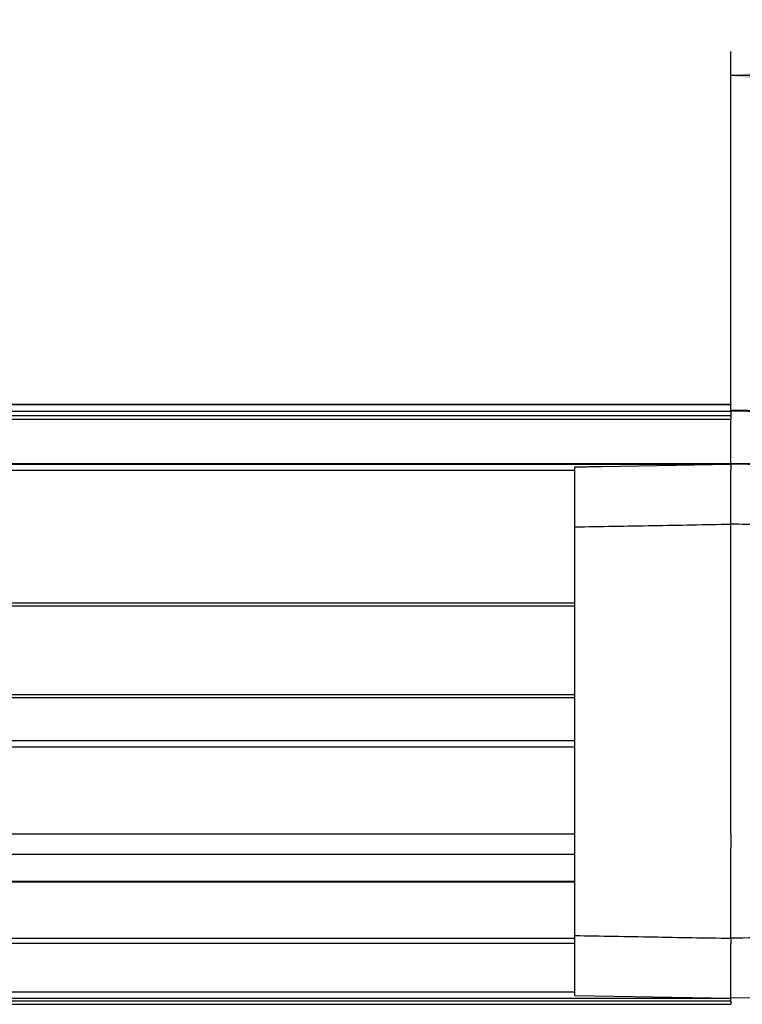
# Model space of a CAD drawing. Header units: millimetres. Extents: x -235 to 9216, y -109 to 485.
# Tile 22 of 44: x 418 to 478, y 337 to 419. Entities that reach past the tile are written whole.
import ezdxf

# ---------------------------------------------------------------- set-up
doc = ezdxf.new("R2010")
doc.units = ezdxf.units.MM
doc.linetypes.add('DASHED', pattern=[15, 7, -8])
doc.linetypes.add('DOT_CENTER', pattern=[14, 12, -1, 0, -1])
doc.layers.add('1', color=7, linetype='Continuous')
doc.styles.add('CONVERTER_11', font='txt.shx', dxfattribs={"width": 0.9})
doc.dimstyles.new('ME10_DIM_56', dxfattribs={"dimtxt": 2, "dimasz": 2, "dimexe": 2, "dimexo": 0, "dimgap": 2, "dimtad": 1, "dimdsep": 46, "dimtxsty": 'CONVERTER_11', "dimsah": 1, "dimcen": 0.09, "dimclrd": 2, "dimclre": 2, "dimclrt": 2, "dimadec": 0, "dimazin": 0, "dimtfac": 1, "dimtdec": 4, "dimtix": 1, "dimtmove": 0, "dimatfit": 3, "dimfxl": 1, "dimtolj": 1, "dimtzin": 0, "dimarcsym": 0})

# ---------------------------------------------------------------- blocks, each defined once
blk = doc.blocks.new('Li-80_PERFIL__53', base_point=(-67.57254104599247, 337.1000034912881))
at = {"color": 7, "linetype": 'Continuous'}
for p, q in [((273.2598117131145, 387.1029444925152), (477.4274589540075, 387.1029444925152)), ((273.2712036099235, 387.0858566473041), (477.4274589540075, 387.0858566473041)), ((477.4274589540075, 386.4818603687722), (273.6738677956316, 386.4818603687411)), ((477.4274589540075, 387.1029444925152), (477.4274589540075, 387.0858566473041)), ((477.4274589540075, 386.6029444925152), (477.4274589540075, 387.0858566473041)), ((477.4274589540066, 386.5349585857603), (477.4274589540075, 386.6029444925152)), ((477.4274589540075, 386.4818603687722), (477.4274589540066, 386.5349585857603)), ((477.4274589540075, 386.4818603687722), (477.4274589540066, 386.1882403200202)), ((273.8906657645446, 386.1566634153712), (477.4274589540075, 386.1566634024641)), ((477.4274589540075, 385.8317343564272), (274.1072851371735, 385.8317343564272)), ((477.4274589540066, 386.1882403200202), (477.4274589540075, 386.1566634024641)), ((477.4274589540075, 386.1566634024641), (477.4274589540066, 386.0029435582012)), ((477.4274589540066, 386.0029435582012), (477.4274589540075, 385.8317343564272)), ((477.4274589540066, 385.3029435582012), (477.4274589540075, 385.8317343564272)), ((477.4274589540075, 383.9529435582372), (477.4274589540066, 385.3029435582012)), ((477.4274589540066, 383.6029435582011), (477.4274589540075, 383.9529435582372)), ((477.4274589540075, 382.9392014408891), (477.4274589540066, 383.6029435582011)), ((477.4274589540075, 382.8529435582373), (477.4274589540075, 382.9392014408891)), ((477.4274589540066, 382.1709285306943), (477.4274589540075, 382.8529435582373)), ((477.4274589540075, 382.1205082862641), (273.2734820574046, 382.1205082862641)), ((357.9274589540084, 382.1029444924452), (477.4274589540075, 382.1029444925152)), ((376.6781488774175, 381.6029444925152), (464.4274589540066, 381.6029444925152)), ((477.4274589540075, 382.1205082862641), (477.4274589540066, 382.1709285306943)), ((477.4274589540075, 382.1029444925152), (477.4274589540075, 381.6029444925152)), ((477.4274589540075, 380.3529435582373), (477.4274589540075, 381.6029444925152)), ((477.4274589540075, 380.2666690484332), (477.4274589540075, 380.3529435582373)), ((477.4274589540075, 379.2529435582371), (477.4274589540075, 380.2666690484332)), ((477.4274589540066, 377.1037050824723), (477.4274589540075, 379.2529435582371)), ((477.4274589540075, 374.6065188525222), (477.4274589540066, 377.1037050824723)), ((477.4274589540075, 371.1323673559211), (477.4274589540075, 374.6065188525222)), ((477.4274589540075, 370.8823673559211), (477.4274589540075, 371.1323673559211)), ((477.4274589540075, 370.5359571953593), (477.4274589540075, 370.8823673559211)), ((387.1731500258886, 370.5359571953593), (464.4274589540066, 370.5359571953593)), ((387.1731500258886, 370.2859571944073), (464.4274589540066, 370.2859571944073)), ((477.4274589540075, 370.2859571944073), (477.4274589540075, 370.5359571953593)), ((477.4274589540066, 368.7742814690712), (477.4274589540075, 370.2859571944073)), ((477.4274589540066, 367.7742814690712), (477.4274589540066, 368.7742814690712)), ((477.4274589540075, 362.9199317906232), (477.4274589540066, 367.7742814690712)), ((387.1731500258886, 362.9199317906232), (464.4274589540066, 362.9199317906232)), ((387.1731500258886, 362.6699317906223), (464.4274589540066, 362.6699317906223)), ((477.4274589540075, 362.6699317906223), (477.4274589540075, 362.9199317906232)), ((477.4274589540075, 362.3235216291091), (477.4274589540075, 362.6699317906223)), ((477.4274589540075, 362.0938514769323), (477.4274589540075, 362.3235216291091)), ((477.4274589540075, 362.0735216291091), (477.4274589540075, 362.0938514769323)), ((477.4274589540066, 361.3264042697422), (477.4274589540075, 362.0735216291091)), ((477.4274589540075, 360.8642617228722), (477.4274589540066, 361.3264042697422)), ((477.4274589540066, 360.5857420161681), (477.4274589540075, 360.8642617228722)), ((477.4274589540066, 359.7176238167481), (477.4274589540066, 360.5857420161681)), ((477.4274589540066, 359.2273036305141), (477.4274589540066, 359.7176238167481)), ((464.4274589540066, 359.0412138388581), (387.1731500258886, 359.0412138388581)), ((387.1731500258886, 358.5412138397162), (464.4274589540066, 358.5412138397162)), ((477.4274589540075, 359.0412138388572), (477.4274589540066, 359.2273036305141)), ((477.4274589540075, 358.5412138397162), (477.4274589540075, 359.0412138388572)), ((477.4274589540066, 358.2644948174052), (477.4274589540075, 358.5412138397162)), ((477.4274589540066, 358.1837515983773), (477.4274589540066, 358.2644948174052)), ((477.4274589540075, 351.6065188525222), (477.4274589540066, 358.1837515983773)), ((464.4274589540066, 351.2748473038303), (373.4274589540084, 351.2748473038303)), ((477.4274589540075, 351.2748473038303), (477.4274589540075, 351.6065188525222)), ((477.4274589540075, 351.2748473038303), (477.4274589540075, 350.1466404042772)), ((373.4274589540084, 349.6065085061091), (464.4274589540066, 349.6065085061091)), ((477.4274589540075, 349.8831006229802), (477.4274589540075, 350.1466404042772)), ((477.4274589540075, 349.6065085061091), (477.4274589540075, 349.8831006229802)), ((477.4274589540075, 347.3212339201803), (477.4274589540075, 349.6065085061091)), ((464.4274589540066, 347.2873380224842), (358.1152879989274, 347.2907735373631)), ((464.4274589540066, 347.3201804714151), (358.1446949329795, 347.3201804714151)), ((477.4274589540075, 347.3064460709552), (477.4274589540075, 347.3212339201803)), ((477.4274589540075, 347.2869179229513), (477.4274589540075, 347.3064460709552)), ((477.4274589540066, 345.6939435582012), (477.4274589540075, 347.2869179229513)), ((477.4274589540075, 343.9565085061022), (477.4274589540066, 345.6939435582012)), ((477.4274589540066, 343.1170211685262), (477.4274589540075, 343.9565085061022)), ((477.4274589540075, 342.9565085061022), (477.4274589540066, 343.1170211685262)), ((477.4274589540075, 342.6054629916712), (477.4274589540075, 342.9565085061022)), ((464.4274589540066, 342.1719908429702), (274.6411370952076, 342.1719908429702)), ((274.9274589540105, 342.6014736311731), (464.4274589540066, 342.6054629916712)), ((477.4274589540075, 342.6054629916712), (477.4274589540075, 342.1719908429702)), ((477.4274589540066, 341.3753604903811), (477.4274589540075, 342.1719908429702)), ((477.4274589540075, 340.5767609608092), (477.4274589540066, 341.3753604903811)), ((477.4274589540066, 340.1029435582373), (477.4274589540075, 340.5767609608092)), ((477.4274589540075, 339.6734098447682), (477.4274589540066, 340.1029435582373)), ((477.4274589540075, 339.5088908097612), (477.4274589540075, 339.6734098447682)), ((477.4274589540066, 338.7184192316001), (477.4274589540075, 339.5088908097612)), ((464.4274589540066, 338.1029435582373), (273.9264790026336, 338.1029435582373)), ((477.4274589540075, 338.6734098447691), (477.4274589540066, 338.7184192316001)), ((477.4274589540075, 338.5088908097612), (477.4274589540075, 338.6734098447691)), ((477.4274589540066, 338.4029435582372), (477.4274589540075, 338.5088908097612)), ((477.4274589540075, 338.1029435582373), (477.4274589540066, 338.4029435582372)), ((477.4274589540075, 337.8529435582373), (477.4274589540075, 338.1029435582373)), ((477.4274589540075, 337.3529435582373), (274.4264790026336, 337.3529435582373)), ((393.8024589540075, 337.6000856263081), (457.4485267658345, 337.6029435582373)), ((457.4485267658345, 337.6029435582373), (477.4274589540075, 337.6029435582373)), ((477.4274589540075, 337.6029435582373), (477.4274589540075, 337.8529435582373)), ((477.4274589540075, 337.3529435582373), (477.4274589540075, 337.6029435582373)), ((477.4274589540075, 337.3529435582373), (477.4274589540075, 337.1029435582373)), ((394.7274589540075, 337.1000034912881), (477.4274589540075, 337.1029435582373))]:
    blk.add_line(p, q, dxfattribs=at)
at = {"color": 2, "linetype": 'DASHED'}
blk.add_line((464.4274589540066, 347.3070422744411), (358.1299605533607, 347.3054460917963), dxfattribs=at)
blk = doc.blocks.new('TAPA_DERECHA__54', base_point=(464.4274589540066, 337.6029435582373))
at = {"color": 7, "linetype": 'Continuous'}
for p, q in [((477.4274589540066, 386.5349585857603), (477.4274589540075, 386.6029444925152)), ((496.0450087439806, 386.2704369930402), (477.4274589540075, 386.6029444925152)), ((477.4274589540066, 386.5349585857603), (493.8295917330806, 386.2463377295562)), ((477.4274589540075, 386.4818603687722), (477.4274589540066, 386.5349585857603)), ((477.4274589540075, 386.4818603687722), (477.4274589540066, 386.1882403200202)), ((477.4274589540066, 386.1882403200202), (477.4274589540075, 386.1566634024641)), ((477.4274589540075, 386.1566634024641), (477.4274589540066, 386.0029435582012)), ((477.4274589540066, 386.0029435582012), (477.4274589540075, 385.8317343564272)), ((477.4274589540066, 385.3029435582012), (477.4274589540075, 385.8317343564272)), ((493.8878094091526, 386.2465409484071), (493.8295917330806, 386.2463377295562)), ((493.8878094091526, 386.2465409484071), (496.0447043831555, 386.2099933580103)), ((496.0450087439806, 386.2704369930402), (497.8022236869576, 386.2473007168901)), ((496.8707272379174, 385.7734811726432), (498.6537178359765, 385.7423589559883)), ((477.4274589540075, 383.9529435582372), (477.4274589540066, 385.3029435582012)), ((477.4274589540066, 383.6029435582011), (477.4274589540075, 383.9529435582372)), ((488.8449113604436, 384.1189752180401), (495.6880638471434, 384.2236402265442)), ((488.8449113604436, 381.9716361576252), (488.8449113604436, 384.1189752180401)), ((496.0659679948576, 383.8810418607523), (496.1563959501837, 384.0856149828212)), ((477.4274589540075, 382.9392014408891), (477.4274589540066, 383.6029435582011)), ((489.7656149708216, 383.2001284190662), (495.7577723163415, 383.2917775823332)), ((496.0659679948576, 383.8810418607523), (495.7339830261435, 383.8562768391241)), ((495.7339830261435, 383.8562768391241), (495.7577723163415, 383.2917775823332)), ((477.4274589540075, 382.8529435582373), (477.4274589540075, 382.9392014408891)), ((477.4274589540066, 382.1709285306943), (477.4274589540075, 382.8529435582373)), ((489.8274589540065, 381.8865007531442), (489.8274589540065, 382.8307614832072)), ((464.4274589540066, 376.8775506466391), (464.4274589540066, 381.8754000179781)), ((466.6968460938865, 381.9156400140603), (477.4274589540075, 382.1029444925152)), ((488.8449113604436, 381.9716361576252), (477.4274589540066, 382.1709285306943)), ((477.4274589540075, 382.1205082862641), (477.4274589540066, 382.1709285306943)), ((488.2533624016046, 381.9139767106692), (477.4274589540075, 382.1029444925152)), ((477.4274589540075, 382.1029444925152), (477.4274589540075, 381.6029444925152)), ((477.4274589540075, 380.3529435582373), (477.4274589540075, 381.6029444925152)), ((488.2533624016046, 381.9139767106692), (488.8449113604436, 381.9036511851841)), ((488.8449113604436, 381.9036511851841), (492.9935527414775, 381.8312363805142)), ((477.4274589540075, 380.2666690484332), (477.4274589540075, 380.3529435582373)), ((477.4274589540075, 379.2529435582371), (477.4274589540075, 380.2666690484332)), ((477.4274589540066, 377.1037050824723), (477.4274589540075, 379.2529435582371)), ((464.4274589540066, 342.8283364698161), (464.4274589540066, 376.8775506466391)), ((477.4274589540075, 374.6065188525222), (477.4274589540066, 377.1037050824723)), ((477.4274589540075, 371.1323673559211), (477.4274589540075, 374.6065188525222)), ((496.7640387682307, 374.8529435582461), (499.8149133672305, 374.8529435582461)), ((477.4274589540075, 370.8823673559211), (477.4274589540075, 371.1323673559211)), ((477.4274589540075, 370.5359571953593), (477.4274589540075, 370.8823673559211)), ((477.4274589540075, 370.2859571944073), (477.4274589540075, 370.5359571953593)), ((477.4274589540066, 368.7742814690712), (477.4274589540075, 370.2859571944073)), ((477.4274589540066, 367.7742814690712), (477.4274589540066, 368.7742814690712)), ((506.0782850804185, 368.3565108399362), (505.6668013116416, 368.3565108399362)), ((506.0782850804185, 368.3565108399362), (506.0782850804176, 366.6496584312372)), ((477.4274589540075, 362.9199317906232), (477.4274589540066, 367.7742814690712)), ((507.9774589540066, 365.7521203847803), (507.9774589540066, 360.4609012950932)), ((477.4274589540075, 362.6699317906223), (477.4274589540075, 362.9199317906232)), ((477.4274589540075, 362.3235216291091), (477.4274589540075, 362.6699317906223)), ((477.4274589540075, 362.0938514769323), (477.4274589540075, 362.3235216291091)), ((477.4274589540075, 362.0735216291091), (477.4274589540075, 362.0938514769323)), ((477.4274589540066, 361.3264042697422), (477.4274589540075, 362.0735216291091)), ((477.4274589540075, 360.8642617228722), (477.4274589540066, 361.3264042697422)), ((477.4274589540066, 360.5857420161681), (477.4274589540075, 360.8642617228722)), ((477.4274589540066, 359.7176238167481), (477.4274589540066, 360.5857420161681)), ((477.4274589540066, 359.2273036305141), (477.4274589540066, 359.7176238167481)), ((477.4274589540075, 359.0412138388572), (477.4274589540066, 359.2273036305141)), ((477.4274589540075, 358.5412138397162), (477.4274589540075, 359.0412138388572)), ((477.4274589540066, 358.2644948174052), (477.4274589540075, 358.5412138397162)), ((477.4274589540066, 358.1837515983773), (477.4274589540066, 358.2644948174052)), ((477.4274589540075, 351.6065188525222), (477.4274589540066, 358.1837515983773)), ((507.6083419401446, 356.6332339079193), (507.6083419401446, 345.5646532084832)), ((507.6083419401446, 354.8989435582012), (507.8329239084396, 354.8989435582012)), ((507.8329239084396, 354.8989435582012), (507.8329239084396, 347.2989435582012)), ((508.2329239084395, 353.6489435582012), (507.8329239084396, 354.8989435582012)), ((508.2329239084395, 353.6489435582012), (508.2329239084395, 348.5489435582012)), ((483.7057711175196, 352.3529435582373), (482.9840832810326, 351.1029435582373)), ((485.1491467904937, 352.3529435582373), (483.7057711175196, 352.3529435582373)), ((485.8708346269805, 351.1029435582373), (485.1491467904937, 352.3529435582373)), ((477.4274589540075, 351.2748473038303), (477.4274589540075, 351.6065188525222)), ((477.4274589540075, 351.2748473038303), (477.4274589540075, 350.1466404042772)), ((482.9840832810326, 351.1029435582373), (483.7057711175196, 349.8529435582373)), ((485.1491467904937, 349.8529435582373), (485.8708346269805, 351.1029435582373)), ((477.4274589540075, 349.8831006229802), (477.4274589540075, 350.1466404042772)), ((477.4274589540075, 349.6065085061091), (477.4274589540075, 349.8831006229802)), ((477.4274589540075, 347.3212339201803), (477.4274589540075, 349.6065085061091)), ((483.7057711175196, 349.8529435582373), (485.1491467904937, 349.8529435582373)), ((508.2329239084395, 348.5489435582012), (507.8329239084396, 347.2989435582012)), ((477.4274589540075, 347.3064460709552), (477.4274589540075, 347.3212339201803)), ((477.4274589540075, 347.2869179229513), (477.4274589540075, 347.3064460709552)), ((477.4274589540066, 345.6939435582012), (477.4274589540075, 347.2869179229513)), ((507.6083419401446, 347.2989435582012), (507.8329239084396, 347.2989435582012)), ((477.4274589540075, 343.9565085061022), (477.4274589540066, 345.6939435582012)), ((477.4274589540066, 343.1170211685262), (477.4274589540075, 343.9565085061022)), ((477.4274589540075, 342.9565085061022), (477.4274589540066, 343.1170211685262)), ((477.4274589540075, 342.6054629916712), (477.4274589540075, 342.9565085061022)), ((464.4274589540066, 337.8298594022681), (464.4274589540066, 342.8283364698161)), ((477.4274589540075, 342.6054629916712), (477.4274589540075, 342.1719908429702)), ((477.4274589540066, 341.3753604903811), (477.4274589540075, 342.1719908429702)), ((477.4274589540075, 340.5767609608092), (477.4274589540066, 341.3753604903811)), ((477.4274589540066, 340.1029435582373), (477.4274589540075, 340.5767609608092)), ((500.8848336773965, 340.6029435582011), (503.8126885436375, 340.6029435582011)), ((477.4274589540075, 339.6734098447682), (477.4274589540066, 340.1029435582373)), ((477.4274589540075, 339.5088908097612), (477.4274589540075, 339.6734098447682)), ((477.4274589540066, 338.7184192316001), (477.4274589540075, 339.5088908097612)), ((503.5415119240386, 339.0573970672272), (500.6079661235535, 339.0061918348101)), ((503.5415119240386, 339.0573970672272), (503.5282690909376, 338.3509350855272)), ((506.7605460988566, 338.9239898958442), (504.4054706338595, 338.8828819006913)), ((477.4274589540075, 338.6734098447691), (477.4274589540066, 338.7184192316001)), ((477.4274589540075, 338.5088908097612), (477.4274589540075, 338.6734098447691)), ((477.4274589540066, 338.4029435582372), (477.4274589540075, 338.5088908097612)), ((477.4274589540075, 338.1029435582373), (477.4274589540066, 338.4029435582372)), ((477.4274589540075, 337.8529435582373), (477.4274589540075, 338.1029435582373)), ((495.2051009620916, 337.9132534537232), (499.6050222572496, 337.9900543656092)), ((499.6050222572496, 337.9900543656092), (503.4718085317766, 338.0575493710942)), ((505.7932401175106, 338.0980701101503), (503.4718085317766, 338.0575493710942)), ((464.4274589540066, 337.8298594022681), (477.4274589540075, 337.6029435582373)), ((495.2051009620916, 337.9132534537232), (477.4274589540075, 337.6029435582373)), ((477.4274589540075, 337.6029435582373), (477.4274589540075, 337.8529435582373))]:
    blk.add_line(p, q, dxfattribs=at)
for centre, radius in [((484.4236652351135, 351.1029566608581), 2.600109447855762), ((484.4482266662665, 351.1029965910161), 2.396374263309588), ((484.4236652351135, 351.1029566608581), 2.200016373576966)]:
    blk.add_circle(centre, radius, dxfattribs=at)
for centre, radius, start, end in [((488.1888515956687, 386.5952823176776), 7.865295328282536, 342.4503286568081, 357.1921881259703), ((496.0280283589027, 385.3077577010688), 0.9628290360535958, 28.92754352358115, 88.98948327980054), ((488.9010196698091, 386.1643432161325), 7.979286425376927, 342.4504308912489, 357.1922663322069), ((497.7847712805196, 385.2474530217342), 1.000000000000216, 29.66354772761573, 88.99999999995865), ((437.8274589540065, 351.0989435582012), 70.00000000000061, 4.53461074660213, 29.66354772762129), ((488.3547727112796, 382.7071406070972), 1.494494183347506, 19.26084524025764, 70.8548215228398), ((495.6264605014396, 383.1510553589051), 1.074352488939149, 60.44490107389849, 86.71285842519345), ((495.6521186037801, 383.1889258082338), 1.028759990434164, 33.6073413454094, 60.64760128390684), ((488.7039687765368, 382.8325136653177), 1.123491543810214, 359.9106422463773, 19.09936377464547), ((439.6840219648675, 351.1384883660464), 64.63822000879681, 21.5233127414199, 29.83042129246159), ((494.8204370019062, 383.0032018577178), 1.523794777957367, 22.22894681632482, 35.17586653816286), ((439.6225097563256, 351.1390614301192), 65.57500570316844, 21.52331274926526, 29.83042369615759), ((492.9589911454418, 380.765729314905), 1.066067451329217, 59.5618902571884, 88.1421619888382), ((492.9734739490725, 381.0198070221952), 0.8116777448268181, 53.65416604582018, 88.58250711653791), ((492.8808741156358, 380.8953056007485), 0.9668383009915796, 22.30738888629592, 53.60686264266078), ((435.3274594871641, 351.133541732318), 65.75635470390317, 21.4661757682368, 27.27022385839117), ((435.4468152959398, 351.169070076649), 65.72595608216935, 21.46349260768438, 27.26873499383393), ((438.5533273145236, 351.1038166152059), 55.23745776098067, 351.4348136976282, 27.87522311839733), ((438.5540492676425, 351.0995739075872), 56.0294688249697, 351.4383055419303, 27.86751494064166), ((503.0332304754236, 364.1413426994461), 5.20000000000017, 18.04506522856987, 54.15550032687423), ((503.0332304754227, 362.0716789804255), 5.200000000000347, 326.2880758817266, 341.9549347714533), ((437.8274589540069, 351.0989435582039), 70.00000000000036, 349.9837248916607, 355.4653892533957), ((499.4724542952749, 338.9675565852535), 1.021722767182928, 313.6444002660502, 351.3794335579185), ((502.687873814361, 339.0588881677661), 1.405611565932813, 334.6660896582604, 355.4469056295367), ((503.4129369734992, 339.0481309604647), 1.006195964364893, 311.6701819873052, 350.5474070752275), ((505.7757877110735, 339.0979178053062), 0.999999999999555, 270.9999999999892, 349.9837248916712), ((499.5824544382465, 338.8517854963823), 0.8620265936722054, 271.5001724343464, 313.6645230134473), ((503.4527684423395, 339.0044245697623), 0.9470666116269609, 271.1519678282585, 311.6280964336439), ((503.4351278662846, 339.6484879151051), 1.300891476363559, 274.1057760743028, 293.7138850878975), ((492.6274589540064, 338.0529435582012), 0.2000000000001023, 270, 293.5904251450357)]:
    blk.add_arc(centre, radius, start, end, dxfattribs=at)
for points, knots in [([(496.0447043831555, 386.2099933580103), (496.044787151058, 386.2201444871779), (496.0448996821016, 386.233948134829), (496.045036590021, 386.2533030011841), (496.0450078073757, 386.2632998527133), (496.0450086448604, 386.269643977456), (496.0450087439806, 386.2704369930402)], [0, 0, 0, 0, 0.0304544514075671, 0.0414123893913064, 0.0580657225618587, 0.0604447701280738, 0.0604447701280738, 0.0604447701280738, 0.0604447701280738]), ([(496.8707272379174, 385.7734811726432), (496.7610672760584, 385.8945620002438), (496.5388777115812, 386.1398921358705), (496.210841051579, 386.1864259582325), (496.0447043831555, 386.2099933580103)], [0, 0, 0, 0, 0.4743072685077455, 0.9610264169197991, 0.9610264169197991, 0.9610264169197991, 0.9610264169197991]), ([(495.6880638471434, 384.2236402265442), (495.691914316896, 384.2054886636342), (495.7023495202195, 384.1562958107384), (495.7135920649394, 384.0726046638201), (495.7250779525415, 383.9682907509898), (495.7308816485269, 383.8952880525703), (495.7339830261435, 383.8562768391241)], [0, 0, 0, 0, 0.0556535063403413, 0.1508274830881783, 0.2531139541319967, 0.3705056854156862, 0.3705056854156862, 0.3705056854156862, 0.3705056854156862]), ([(495.7577723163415, 383.2917775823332), (495.7935815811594, 383.3129684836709), (495.8759773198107, 383.3617279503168), (495.9904659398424, 383.4309569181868), (496.112441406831, 383.505655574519), (496.1878493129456, 383.5527362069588), (496.2309827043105, 383.5796663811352)], [0, 0, 0, 0, 0.1248282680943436, 0.2872250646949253, 0.4013697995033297, 0.5539189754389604, 0.5539189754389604, 0.5539189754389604, 0.5539189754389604]), ([(496.2309827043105, 383.5796663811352), (496.2622011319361, 383.5993239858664), (496.3205303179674, 383.6360526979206), (496.3987186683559, 383.6861737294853), (496.4601792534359, 383.7260275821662), (496.4945287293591, 383.7488004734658), (496.5089216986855, 383.7583426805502)], [0, 0, 0, 0, 0.1106751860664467, 0.2067879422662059, 0.2786194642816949, 0.3304255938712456, 0.3304255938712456, 0.3304255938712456, 0.3304255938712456]), ([(464.4274589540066, 381.8754000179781), (464.6165697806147, 381.8787981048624), (464.9948001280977, 381.8855944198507), (465.563450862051, 381.8957112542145), (466.1308022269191, 381.9057374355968), (466.5090342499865, 381.9123543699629), (466.6968460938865, 381.9156400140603)], [0, 0, 0, 0, 0.5674240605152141, 1.134874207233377, 1.706222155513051, 2.269743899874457, 2.269743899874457, 2.269743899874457, 2.269743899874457]), ([(488.2533624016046, 381.9139767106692), (488.0350541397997, 381.8933597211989), (487.6838241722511, 381.8601896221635), (487.2721233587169, 381.5779640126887), (486.9502686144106, 381.1720243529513), (486.7506709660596, 380.5958496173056), (486.6884006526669, 379.9519928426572), (486.7108728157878, 379.4136773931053), (486.77143555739, 378.951321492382), (486.8633359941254, 378.4758907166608), (486.9937984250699, 377.9821479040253), (487.1496371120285, 377.5143467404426), (487.2742743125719, 377.1780734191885), (487.3528949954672, 376.9960916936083), (487.3814667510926, 376.9299572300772)], [0, 0, 0, 0, 0.6449447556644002, 1.037633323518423, 1.458434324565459, 2.182718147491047, 2.826935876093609, 3.392795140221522, 3.795021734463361, 4.22505138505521, 4.844693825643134, 5.325412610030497, 5.703961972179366, 5.920066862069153, 5.920066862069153, 5.920066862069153, 5.920066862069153]), ([(488.9690690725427, 381.3468617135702), (488.9521180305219, 381.3861619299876), (488.9181524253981, 381.464909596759), (488.8502899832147, 381.5742045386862), (488.7702756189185, 381.6732736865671), (488.67879910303, 381.7583332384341), (488.57835064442, 381.826536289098), (488.4720322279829, 381.8757480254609), (488.3630446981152, 381.9067248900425), (488.2894662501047, 381.9115896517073), (488.2533624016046, 381.9139767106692)], [0, 0, 0, 0, 0.1282605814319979, 0.2570016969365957, 0.3845061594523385, 0.5093069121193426, 0.6303589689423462, 0.7471349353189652, 0.8595509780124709, 0.9678550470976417, 0.9678550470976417, 0.9678550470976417, 0.9678550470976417]), ([(489.2196482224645, 381.8971101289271), (489.2040600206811, 381.9030547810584), (489.1730247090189, 381.9148902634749), (489.1257055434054, 381.9297335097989), (489.0783030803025, 381.9423715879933), (489.0309261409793, 381.9526489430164), (488.9837709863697, 381.9606838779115), (488.9369970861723, 381.9664881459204), (488.8907602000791, 381.9703262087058), (488.860106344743, 381.9712020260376), (488.8449113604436, 381.9716361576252)], [0, 0, 0, 0, 0.0500401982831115, 0.0996274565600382, 0.1486933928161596, 0.1971742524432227, 0.2450102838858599, 0.2921473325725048, 0.338535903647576, 0.3841326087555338, 0.3841326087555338, 0.3841326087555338, 0.3841326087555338]), ([(488.8449113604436, 381.9716361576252), (488.8449747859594, 381.9624577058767), (488.8450919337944, 381.9455016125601), (488.8453559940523, 381.9235504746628), (488.8450235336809, 381.910069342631), (488.8449238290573, 381.9043643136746), (488.8449113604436, 381.9036511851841)], [0, 0, 0, 0, 0.0275367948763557, 0.0508709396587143, 0.065848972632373, 0.0679886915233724, 0.0679886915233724, 0.0679886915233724, 0.0679886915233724]), ([(493.4990687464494, 381.6848680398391), (493.4973919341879, 381.6852721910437), (493.4940383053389, 381.6860804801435), (493.4856014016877, 381.6890289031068), (493.4718058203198, 381.6818438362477), (493.4608469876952, 381.6766022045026), (493.4545210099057, 381.6735764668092)], [0, 0, 0, 0, 0.0051958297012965, 0.0103916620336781, 0.0261640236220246, 0.0477005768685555, 0.0477005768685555, 0.0477005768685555, 0.0477005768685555]), ([(493.4990687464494, 381.6848680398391), (493.5241565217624, 381.6691326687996), (493.6007746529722, 381.6210767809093), (493.7081077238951, 381.5178351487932), (493.8051690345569, 381.3965956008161), (493.850753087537, 381.3143483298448), (493.8684733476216, 381.2823756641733)], [0, 0, 0, 0, 0.0887244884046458, 0.2709648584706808, 0.4431910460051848, 0.5527200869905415, 0.5527200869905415, 0.5527200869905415, 0.5527200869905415]), ([(488.9690690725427, 381.3468617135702), (488.8205280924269, 381.3415083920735), (488.4540478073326, 381.3283006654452), (487.9412963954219, 381.0934769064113), (487.6011003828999, 380.6771527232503), (487.4157682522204, 380.1899902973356), (487.3660675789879, 379.6757432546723), (487.4175994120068, 379.1299042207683), (487.5230145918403, 378.6578486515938), (487.6804918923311, 378.169474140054), (487.8659079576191, 377.7204022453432), (488.020574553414, 377.4172479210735), (488.0858248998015, 377.2893539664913)], [0, 0, 0, 0, 0.444414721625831, 1.096459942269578, 1.615076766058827, 2.017833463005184, 2.645411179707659, 3.144759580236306, 3.65876409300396, 4.092962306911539, 4.683119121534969, 5.113778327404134, 5.113778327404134, 5.113778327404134, 5.113778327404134]), ([(488.9690690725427, 381.3468617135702), (489.4036738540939, 381.3391607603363), (490.2502921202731, 381.3241591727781), (491.5214317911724, 381.3015433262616), (492.5754724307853, 381.2832500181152), (493.3309492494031, 381.2700498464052), (493.6619013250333, 381.2642737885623), (493.7753549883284, 381.2622937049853)], [0, 0, 0, 0, 1.304019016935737, 2.540253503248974, 3.814022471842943, 4.466617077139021, 4.80702989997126, 4.80702989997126, 4.80702989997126, 4.80702989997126]), ([(493.7753549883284, 381.2622937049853), (493.7868955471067, 381.2661689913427), (493.8083715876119, 381.2733805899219), (493.8365500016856, 381.2818918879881), (493.8567206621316, 381.2848954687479), (493.8660014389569, 381.2829056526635), (493.8684733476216, 381.2823756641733)], [0, 0, 0, 0, 0.0364824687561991, 0.0678909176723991, 0.0887083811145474, 0.0962660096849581, 0.0962660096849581, 0.0962660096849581, 0.0962660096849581]), ([(464.4274589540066, 376.8775506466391), (465.5107919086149, 376.8964512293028), (467.6774578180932, 376.9342523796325), (470.9274527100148, 376.9911172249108), (474.1774578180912, 377.0473295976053), (476.3441252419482, 377.0849132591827), (477.4274589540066, 377.1037050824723)], [0, 0, 0, 0, 3.250493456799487, 6.500986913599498, 9.751476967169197, 13.00196702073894, 13.00196702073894, 13.00196702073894, 13.00196702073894]), ([(487.3814667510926, 376.9299572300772), (486.5519655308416, 376.9444362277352), (484.8929630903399, 376.9733942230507), (482.4044605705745, 377.0168311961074), (479.9159591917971, 377.0602681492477), (478.25695903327, 377.0892261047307), (477.4274589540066, 377.1037050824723)], [0, 0, 0, 0, 2.488882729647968, 4.977765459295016, 7.466644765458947, 9.955524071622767, 9.955524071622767, 9.955524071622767, 9.955524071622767]), ([(487.3814667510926, 376.9299572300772), (487.4147601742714, 376.9471903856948), (487.481516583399, 376.9817444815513), (487.5811280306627, 377.0335284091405), (487.6791902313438, 377.0844673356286), (487.7737030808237, 377.1333727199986), (487.8627672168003, 377.1790936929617), (487.9447182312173, 377.220568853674), (488.0181439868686, 377.2571053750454), (488.0643794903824, 377.2791356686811), (488.0858248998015, 377.2893539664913)], [0, 0, 0, 0, 0.1124673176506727, 0.2255074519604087, 0.3368027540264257, 0.4439770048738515, 0.5447561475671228, 0.6371432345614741, 0.7195230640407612, 0.7907881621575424, 0.7907881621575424, 0.7907881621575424, 0.7907881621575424]), ([(496.6147357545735, 375.2187438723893), (496.6105742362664, 375.2189596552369), (496.6015717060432, 375.2194264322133), (496.5892987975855, 375.2164716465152), (496.5750501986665, 375.2127191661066), (496.5595718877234, 375.2085429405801), (496.5411805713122, 375.2030187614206), (496.5289589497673, 375.1992058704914), (496.5225436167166, 375.1972044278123)], [0, 0, 0, 0, 0.0124425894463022, 0.026916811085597, 0.037520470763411, 0.0567282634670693, 0.074974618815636, 0.0951348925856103, 0.0951348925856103, 0.0951348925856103, 0.0951348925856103]), ([(496.5225436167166, 375.1972044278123), (496.6049400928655, 374.9951054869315), (496.8128663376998, 374.4851119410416), (497.2309946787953, 373.6150574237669), (497.7846530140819, 372.6277824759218), (498.3779476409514, 371.7463425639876), (498.8728346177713, 371.1300327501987), (499.3233533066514, 370.6540312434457), (499.7364186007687, 370.2889822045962), (500.1652982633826, 370.0361532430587), (500.554308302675, 369.9065718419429), (500.9696617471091, 369.9434940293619), (501.2207485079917, 370.2297918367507), (501.3594308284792, 370.5227747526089), (501.4578272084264, 370.9224158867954), (501.4948621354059, 371.5390954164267), (501.4278974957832, 372.3387768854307), (501.2651529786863, 373.1956304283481), (501.0484459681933, 373.9963287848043), (500.8342962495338, 374.6504989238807), (500.6873900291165, 375.0339840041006), (500.6248632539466, 375.1972043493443)], [0, 0, 0, 0, 0.6546677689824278, 1.652043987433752, 2.893688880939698, 4.047369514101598, 4.835653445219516, 5.261469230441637, 6.012991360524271, 6.482919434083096, 6.740271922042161, 7.243922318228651, 7.613107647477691, 7.823817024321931, 8.216938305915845, 8.836734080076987, 9.670257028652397, 10.61765346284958, 11.44972805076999, 12.15728576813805, 12.68159945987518, 12.68159945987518, 12.68159945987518, 12.68159945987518]), ([(496.6147357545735, 375.2187438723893), (496.6781853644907, 375.0617894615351), (496.8075896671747, 374.7416838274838), (497.0265745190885, 374.2610901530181), (497.2217324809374, 373.8681604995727), (497.3893045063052, 373.5515826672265), (497.5269951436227, 373.3021264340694), (497.691162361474, 373.0194341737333), (497.8819175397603, 372.7090832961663), (498.0798228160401, 372.4067079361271), (498.2691208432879, 372.1340869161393), (498.4341322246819, 371.9097166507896), (498.5814708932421, 371.7207461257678), (498.7115005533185, 371.5634169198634), (498.8601258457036, 371.3928433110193), (499.0307718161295, 371.2114511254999), (499.225296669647, 371.0258798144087), (499.3988023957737, 370.8783363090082), (499.5425413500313, 370.7721455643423), (499.6520928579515, 370.707517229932), (499.7224207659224, 370.6728176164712), (499.7578068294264, 370.66175084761), (499.7688621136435, 370.6582933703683)], [0, 0, 0, 0, 0.5078348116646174, 1.035719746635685, 1.583917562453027, 1.823766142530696, 2.110256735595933, 2.438662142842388, 2.804385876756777, 3.202989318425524, 3.522643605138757, 3.799966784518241, 4.038427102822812, 4.241411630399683, 4.412211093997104, 4.717092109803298, 4.988186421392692, 5.218277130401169, 5.400114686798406, 5.523312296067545, 5.59973013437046, 5.634452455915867, 5.634452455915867, 5.634452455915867, 5.634452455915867]), ([(499.8149133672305, 374.8529435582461), (499.8592431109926, 374.8706547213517), (499.947908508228, 374.9060793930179), (500.0790077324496, 374.9593407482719), (500.2050274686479, 375.0112876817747), (500.3212113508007, 375.0600603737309), (500.423321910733, 375.1038511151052), (500.5079860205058, 375.1413644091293), (500.5734593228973, 375.1712106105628), (500.6098901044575, 375.1896327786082), (500.6248632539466, 375.1972043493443)], [0, 0, 0, 0, 0.1432104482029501, 0.2864399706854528, 0.424513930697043, 0.5521271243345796, 0.6644567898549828, 0.7578155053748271, 0.8299450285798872, 0.8802770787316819, 0.8802770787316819, 0.8802770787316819, 0.8802770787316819]), ([(499.7688621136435, 370.6582933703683), (499.8998770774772, 370.6608873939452), (500.1548312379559, 370.6659353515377), (500.4674731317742, 370.9389958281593), (500.6239959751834, 371.3473189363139), (500.6690534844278, 371.8225650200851), (500.6269458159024, 372.4493892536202), (500.5020909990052, 373.0375357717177), (500.3332565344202, 373.5979806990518), (500.1774433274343, 374.0328236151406), (500.0038077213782, 374.4549931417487), (499.8731548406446, 374.7302441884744), (499.8149133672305, 374.8529435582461)], [0, 0, 0, 0, 0.3822216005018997, 0.7438004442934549, 1.161635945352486, 1.669955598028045, 2.165022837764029, 3.042249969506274, 3.466093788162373, 3.920848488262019, 4.427386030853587, 4.834801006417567, 4.834801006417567, 4.834801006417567, 4.834801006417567]), ([(500.7699343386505, 340.4508276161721), (500.7748230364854, 340.4805170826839), (500.7846023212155, 340.5399074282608), (500.8217490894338, 340.7555889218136), (500.886398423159, 341.0956898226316), (501.027902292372, 341.7329050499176), (501.2407913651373, 342.5137522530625), (501.5258878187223, 343.3317159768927), (501.8098008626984, 343.9981827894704), (502.0735111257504, 344.5208453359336), (502.3462721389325, 344.9719687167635), (502.6220420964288, 345.3439343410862), (502.8960062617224, 345.634275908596), (503.1648091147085, 345.8413105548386), (503.4317554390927, 345.9652266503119), (503.6899444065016, 345.9969314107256), (503.9279685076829, 345.9364652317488), (504.138037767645, 345.7944626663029), (504.3211065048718, 345.5791082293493), (504.4793745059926, 345.2964057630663), (504.613213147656, 344.9495056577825), (504.7395491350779, 344.4733697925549), (504.836106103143, 343.8534259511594), (504.8842078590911, 343.1096017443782), (504.8785201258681, 342.317296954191), (504.8238980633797, 341.5019981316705), (504.7544855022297, 340.9336579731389), (504.7077567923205, 340.6231943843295), (504.6997615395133, 340.5711300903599), (504.6907519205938, 340.5136687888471), (504.6839694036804, 340.4717779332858), (504.6805773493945, 340.4508276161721)], [0, 0, 0, 0, 0.0902674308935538, 0.1805695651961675, 0.6565692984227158, 1.12865059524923, 2.138561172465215, 3.082648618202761, 3.724942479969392, 4.3105589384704, 4.837485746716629, 5.304605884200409, 5.69712224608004, 6.031522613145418, 6.316803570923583, 6.570071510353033, 6.795609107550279, 7.038126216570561, 7.318585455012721, 7.636141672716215, 8.00593082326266, 8.431222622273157, 9.111768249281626, 9.88446350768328, 10.66507725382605, 11.48709599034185, 12.33459679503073, 12.38180025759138, 12.42898067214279, 12.49262029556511, 12.55628964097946, 12.55628964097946, 12.55628964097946, 12.55628964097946]), ([(502.7842495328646, 345.0666185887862), (502.7736515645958, 345.0604385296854), (502.7389962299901, 345.0402297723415), (502.673709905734, 344.9889509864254), (502.5790088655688, 344.903347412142), (502.4806199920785, 344.7943735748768), (502.3780415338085, 344.6644629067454), (502.2699788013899, 344.5133865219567), (502.1443878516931, 344.3173525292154), (502.003976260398, 344.072135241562), (501.8347011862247, 343.7402079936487), (501.6471304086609, 343.3177564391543), (501.4516053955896, 342.8063981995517), (501.2707257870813, 342.2550301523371), (501.1093343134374, 341.6721374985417), (500.9677237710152, 341.0671267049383), (500.8947449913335, 340.6524340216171), (500.8578120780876, 340.4425674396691)], [0, 0, 0, 0, 0.0367825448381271, 0.1202788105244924, 0.2482491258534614, 0.4195873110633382, 0.559863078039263, 0.7447453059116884, 0.9765637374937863, 1.258012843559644, 1.592116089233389, 2.093948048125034, 2.643874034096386, 3.23386600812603, 3.834069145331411, 4.457887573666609, 5.097057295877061, 5.097057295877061, 5.097057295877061, 5.097057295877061]), ([(502.7360124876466, 345.0573183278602), (502.7442590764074, 345.0578921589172), (502.7607153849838, 345.0590372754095), (502.7764165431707, 345.064095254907), (502.7842495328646, 345.0666185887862)], [0, 0, 0, 0, 0.0246986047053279, 0.0492867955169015, 0.0492867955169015, 0.0492867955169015, 0.0492867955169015]), ([(502.7842495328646, 345.0666185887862), (502.9159933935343, 345.0488336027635), (503.1509246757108, 345.0171186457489), (503.4351370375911, 344.7812066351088), (503.6918619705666, 344.4081679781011), (503.8670748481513, 343.8965127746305), (503.9927436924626, 343.1846779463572), (504.0259179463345, 342.3326446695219), (503.9594422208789, 341.4256876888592), (503.8553058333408, 340.8418685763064), (503.8126885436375, 340.6029435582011)], [0, 0, 0, 0, 0.390259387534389, 0.6959272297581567, 1.072055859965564, 1.741787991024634, 2.295901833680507, 3.239497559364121, 4.290118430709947, 5.017934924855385, 5.017934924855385, 5.017934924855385, 5.017934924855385]), ([(464.4274589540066, 342.8283364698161), (465.5107921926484, 342.8094208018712), (467.6774586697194, 342.7715894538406), (470.9274571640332, 342.7149507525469), (474.1774289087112, 342.6578794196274), (476.3441212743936, 342.6229350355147), (477.4274589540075, 342.6054629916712)], [0, 0, 0, 0, 3.25049506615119, 6.500990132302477, 9.751476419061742, 13.00191167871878, 13.00191167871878, 13.00191167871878, 13.00191167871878]), ([(493.1747249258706, 342.8770515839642), (491.8624518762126, 342.854130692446), (489.2379057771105, 342.8082888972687), (485.3010850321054, 342.7397976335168), (481.3643029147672, 342.6702213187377), (478.7397345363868, 342.6270489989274), (477.4274589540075, 342.6054629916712)], [0, 0, 0, 0, 3.937419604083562, 7.874839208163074, 11.81224979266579, 15.74960872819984, 15.74960872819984, 15.74960872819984, 15.74960872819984]), ([(495.2051009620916, 337.9132534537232), (495.0777447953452, 337.9222943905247), (494.7594579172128, 337.9448893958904), (494.3124796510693, 338.1990223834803), (493.8964876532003, 338.6409424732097), (493.5768019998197, 339.2051733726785), (493.3081065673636, 339.9614244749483), (493.1559353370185, 340.7824804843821), (493.0861132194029, 341.7943093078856), (493.1412991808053, 342.4686239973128), (493.1747249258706, 342.8770515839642)], [0, 0, 0, 0, 0.3801261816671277, 0.9500064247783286, 1.485179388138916, 2.190964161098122, 2.876344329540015, 3.886219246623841, 4.685159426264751, 5.912406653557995, 5.912406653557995, 5.912406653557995, 5.912406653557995]), ([(493.9591331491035, 342.7582276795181), (493.935521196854, 342.7611498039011), (493.8845921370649, 342.7674526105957), (493.8032286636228, 342.7792066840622), (493.7121518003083, 342.7930244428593), (493.6129204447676, 342.8086295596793), (493.507447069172, 342.8254255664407), (493.397898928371, 342.8428163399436), (493.286558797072, 342.8602500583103), (493.2119393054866, 342.8714606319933), (493.1747249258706, 342.8770515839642)], [0, 0, 0, 0, 0.0713746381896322, 0.1539492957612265, 0.2466115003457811, 0.34773328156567, 0.4553002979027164, 0.5670188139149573, 0.6804932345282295, 0.7933890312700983, 0.7933890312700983, 0.7933890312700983, 0.7933890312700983]), ([(496.0187783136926, 338.7363129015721), (495.8319447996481, 338.7512814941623), (495.5153358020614, 338.7766473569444), (495.0306972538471, 339.0159679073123), (494.6569605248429, 339.3548362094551), (494.2985730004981, 339.8843520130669), (494.0669489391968, 340.4623933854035), (493.941709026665, 341.0627722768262), (493.8956388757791, 341.5273517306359), (493.8873573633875, 341.9107172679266), (493.9023386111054, 342.3149991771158), (493.9380198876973, 342.5934583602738), (493.9591331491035, 342.7582276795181)], [0, 0, 0, 0, 0.5564078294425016, 0.9428914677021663, 1.597825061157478, 2.045165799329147, 2.853180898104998, 3.445789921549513, 3.881020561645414, 4.251842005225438, 4.595502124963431, 5.093564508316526, 5.093564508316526, 5.093564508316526, 5.093564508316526]), ([(500.7699343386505, 340.4508276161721), (500.7619045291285, 340.4015166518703), (500.7385242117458, 340.2579385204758), (500.6928366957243, 339.9849183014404), (500.6307711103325, 339.6248644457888), (500.5589441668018, 339.2228658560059), (500.508070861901, 338.9505618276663), (500.4826342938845, 338.8144103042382)], [0, 0, 0, 0, 0.149881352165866, 0.4364077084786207, 0.8304456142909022, 1.245969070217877, 1.661489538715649, 1.661489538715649, 1.661489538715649, 1.661489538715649]), ([(500.8578120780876, 340.4425674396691), (500.8424214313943, 340.3484915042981), (500.7978217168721, 340.0758741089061), (500.7276920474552, 339.6674860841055), (500.6473858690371, 339.217440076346), (500.5966581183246, 338.9459003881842), (500.5712942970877, 338.8101308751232)], [0, 0, 0, 0, 0.2859792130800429, 0.8287231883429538, 1.243078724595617, 1.657432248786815, 1.657432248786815, 1.657432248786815, 1.657432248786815]), ([(500.7699343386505, 340.4508276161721), (500.7762086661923, 340.4500206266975), (500.7881477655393, 340.4484850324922), (500.8039188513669, 340.4465499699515), (500.8188235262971, 340.4448399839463), (500.8307745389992, 340.4434564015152), (500.8443063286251, 340.4425148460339), (500.8524286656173, 340.442546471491), (500.8578120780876, 340.4425674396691)], [0, 0, 0, 0, 0.0189780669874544, 0.0361124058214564, 0.0476670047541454, 0.0639866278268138, 0.0721996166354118, 0.0883424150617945, 0.0883424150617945, 0.0883424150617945, 0.0883424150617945]), ([(503.8126885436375, 340.6029435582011), (503.7914886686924, 340.473950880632), (503.7490891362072, 340.2159669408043), (503.682665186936, 339.8293727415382), (503.6134967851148, 339.4431711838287), (503.5655068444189, 339.1859882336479), (503.5415119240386, 339.0573970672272)], [0, 0, 0, 0, 0.3921685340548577, 0.7843327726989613, 1.17676585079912, 1.569197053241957, 1.569197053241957, 1.569197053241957, 1.569197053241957]), ([(504.6805773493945, 340.4508276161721), (504.6649873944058, 340.4540871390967), (504.6264299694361, 340.4621486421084), (504.5573871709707, 340.475047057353), (504.4670965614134, 340.4914732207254), (504.3576456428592, 340.510750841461), (504.2327000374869, 340.532339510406), (504.096985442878, 340.5554248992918), (503.9557724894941, 340.5791688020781), (503.8603903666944, 340.59501744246), (503.8126885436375, 340.6029435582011)], [0, 0, 0, 0, 0.0477801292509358, 0.1181708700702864, 0.2106996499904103, 0.3231012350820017, 0.451574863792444, 0.5910907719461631, 0.7360927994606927, 0.8811602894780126, 0.8811602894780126, 0.8811602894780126, 0.8811602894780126]), ([(504.6805773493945, 340.4508276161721), (504.6590702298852, 340.3199654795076), (504.6160562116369, 340.0582426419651), (504.5486695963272, 339.6660456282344), (504.4784987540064, 339.2742469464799), (504.4298133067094, 339.0133367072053), (504.4054706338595, 338.8828819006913)], [0, 0, 0, 0, 0.3978521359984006, 0.7956999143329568, 1.193820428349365, 1.591939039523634, 1.591939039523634, 1.591939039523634, 1.591939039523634]), ([(500.4826342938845, 338.8144103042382), (500.1454609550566, 338.808522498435), (499.4474464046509, 338.7963335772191), (498.3658368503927, 338.7774842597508), (497.2150593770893, 338.7572720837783), (496.4251218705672, 338.7434321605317), (496.0187783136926, 338.7363129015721)], [0, 0, 0, 0, 1.011674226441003, 2.09436289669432, 3.245321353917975, 4.464539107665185, 4.464539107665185, 4.464539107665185, 4.464539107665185]), ([(500.5712942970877, 338.8101308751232), (500.5589901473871, 338.7564021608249), (500.533663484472, 338.6458079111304), (500.4556431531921, 338.4924276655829), (500.3554493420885, 338.3479808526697), (500.2732481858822, 338.2643499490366), (500.2315035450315, 338.2218792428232)], [0, 0, 0, 0, 0.1648107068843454, 0.3392435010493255, 0.5120790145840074, 0.6904175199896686, 0.6904175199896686, 0.6904175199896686, 0.6904175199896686]), ([(500.5712942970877, 338.8101308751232), (500.5702673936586, 338.8100647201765), (500.5620521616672, 338.8095355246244), (500.5438688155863, 338.8074234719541), (500.5153073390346, 338.8111603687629), (500.4940070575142, 338.8132790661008), (500.4826342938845, 338.8144103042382)], [0, 0, 0, 0, 0.0030875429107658, 0.0247003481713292, 0.0546657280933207, 0.0889934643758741, 0.0889934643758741, 0.0889934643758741, 0.0889934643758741]), ([(504.0890495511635, 338.9473066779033), (504.0519476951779, 338.9548096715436), (503.964365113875, 338.9725212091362), (503.8228417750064, 339.0010265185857), (503.677431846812, 339.0302242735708), (503.582500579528, 339.0492027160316), (503.5415119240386, 339.0573970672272)], [0, 0, 0, 0, 0.1135587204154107, 0.2680665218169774, 0.4330965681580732, 0.5584957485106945, 0.5584957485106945, 0.5584957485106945, 0.5584957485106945]), ([(504.4054706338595, 338.8828819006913), (504.3895425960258, 338.8861533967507), (504.3509687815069, 338.8940761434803), (504.2863234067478, 338.9072626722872), (504.1967811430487, 338.9254828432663), (504.1298813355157, 338.9390351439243), (504.0890495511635, 338.9473066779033)], [0, 0, 0, 0, 0.0487816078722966, 0.1181371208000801, 0.1979296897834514, 0.3229131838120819, 0.3229131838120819, 0.3229131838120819, 0.3229131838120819]), ([(495.2051009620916, 337.9132534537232), (495.2511183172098, 337.9166758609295), (495.3457014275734, 337.9237102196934), (495.485281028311, 337.9701322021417), (495.6196298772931, 338.0449046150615), (495.7421686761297, 338.1484965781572), (495.8466274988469, 338.276180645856), (495.9288401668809, 338.4212005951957), (495.9883270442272, 338.5759593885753), (496.0087231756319, 338.6833634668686), (496.0187783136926, 338.7363129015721)], [0, 0, 0, 0, 0.1380137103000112, 0.2836705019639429, 0.4369361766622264, 0.5969782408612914, 0.7620009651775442, 0.929215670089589, 1.09523880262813, 1.256672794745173, 1.256672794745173, 1.256672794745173, 1.256672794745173]), ([(500.2315035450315, 338.2218792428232), (500.1909241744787, 338.1897197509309), (500.1022631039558, 338.1194551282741), (499.9334987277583, 338.0449244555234), (499.7630590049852, 337.9989886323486), (499.6489442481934, 337.9925373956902), (499.6050222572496, 337.9900543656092)], [0, 0, 0, 0, 0.1548034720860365, 0.3382270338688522, 0.548787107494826, 0.6805416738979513, 0.6805416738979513, 0.6805416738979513, 0.6805416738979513]), ([(500.2315035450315, 338.2218792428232), (500.2296324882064, 338.2210325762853), (500.2258903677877, 338.2193392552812), (500.2153406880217, 338.2132343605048), (500.1977542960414, 338.2213360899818), (500.1841371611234, 338.2259799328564), (500.1776274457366, 338.2281999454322)], [0, 0, 0, 0, 0.0061915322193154, 0.0123830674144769, 0.0355426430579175, 0.0567546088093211, 0.0567546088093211, 0.0567546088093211, 0.0567546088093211]), ([(503.5282690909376, 338.3509350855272), (503.5255082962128, 338.3159329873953), (503.5208980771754, 338.2574832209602), (503.51289199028, 338.1847774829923), (503.5022605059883, 338.1291825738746), (503.4979668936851, 338.084281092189), (503.4778891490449, 338.0637632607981), (503.4718085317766, 338.0575493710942)], [0, 0, 0, 0, 0.1054567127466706, 0.1761014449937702, 0.2183198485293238, 0.2773783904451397, 0.3030345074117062, 0.3030345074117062, 0.3030345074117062, 0.3030345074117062]), ([(503.9583069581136, 338.4574370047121), (503.9671515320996, 338.4457244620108), (503.9935413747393, 338.4107774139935), (504.0291561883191, 338.3643805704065), (504.0615220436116, 338.322462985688), (504.0762490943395, 338.3037111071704), (504.0818980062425, 338.2965183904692)], [0, 0, 0, 0, 0.0440304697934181, 0.1313750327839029, 0.1754684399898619, 0.2029057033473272, 0.2029057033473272, 0.2029057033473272, 0.2029057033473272])]:
    blk.add_open_spline(points, degree=3, knots=knots, dxfattribs=at)
at = {"layer": '1', "color": 2, "linetype": 'DOT_CENTER'}
for p, q in [((484.4482266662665, 354.4993708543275), (484.4482266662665, 347.7066223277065)), ((484.4236652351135, 354.3029566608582), (484.4236652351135, 347.9029566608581)), ((487.8446009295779, 351.1029965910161), (481.0518524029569, 351.1029965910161)), ((487.6236652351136, 351.1029566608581), (481.2236652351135, 351.1029566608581))]:
    blk.add_line(p, q, dxfattribs=at)
blk = doc.blocks.new('Li-80__55', base_point=(-98.37800600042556, 337.1000034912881))
for name, p in [('Li-80_PERFIL__53', (-67.57254104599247, 337.1000034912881)), ('TAPA_DERECHA__54', (464.4274589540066, 337.6029435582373))]:
    blk.add_blockref(name, p)
blk = doc.blocks.new('*D113')
at = {"layer": '1', "color": 2, "linetype": 'Continuous'}
for p, q in [((477.4274589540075, 387.1029444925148), (477.4274589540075, 416.4730697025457)), ((508.2329239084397, 353.6489435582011), (508.2329239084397, 416.4730697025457)), ((508.2329239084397, 414.4730697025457), (477.4274589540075, 414.4730697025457))]:
    blk.add_line(p, q, dxfattribs=at)
at = {"layer": '1', "color": 2}
for points in [[(479.4274589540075, 414.7363746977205), (479.4274589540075, 414.2097647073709), (477.4274589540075, 414.4730697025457)], [(506.2329239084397, 414.2097647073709), (506.2329239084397, 414.7363746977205), (508.2329239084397, 414.4730697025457)]]:
    blk.add_solid(points, dxfattribs=at)
at = {"layer": '1', "color": 2, "insert": (491.4274589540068, 416.4730697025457), "char_height": 2, "attachment_point": 7, "rotation": 0.00013888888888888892, "line_spacing_factor": 0.60024009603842, "style": 'CONVERTER_11'}
blk.add_mtext('31', dxfattribs=at)
blk = doc.blocks.new('E', base_point=(273.0000000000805, 362.1014736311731))
blk.add_blockref('Li-80__55', (-98.37800600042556, 337.1000034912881))
at = {"layer": '1'}
dim = blk.add_linear_dim(base=(508.2329239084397, 414.4730697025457), p1=(477.4274589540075, 387.1029444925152), p2=(508.2329239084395, 353.6489435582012), text='31', dimstyle='ME10_DIM_56', dxfattribs=at)
dim.commit()
dim.dimension.update_dxf_attribs({"geometry": '*D113', "text_midpoint": (492.6274589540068, 417.4730697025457), "text_rotation": 0.00013888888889})

msp = doc.modelspace()

# ---------------------------------------------------------------- block references
msp.add_blockref('E', (273.0000000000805, 362.1014736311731))

doc.saveas('drawing.dxf')
